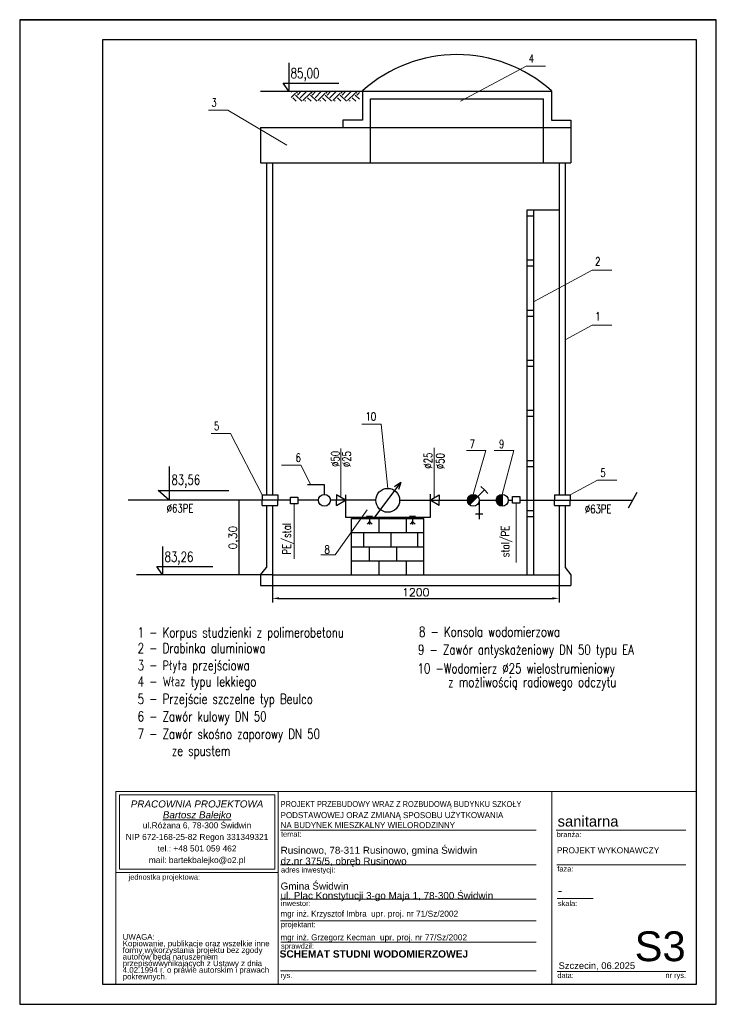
# Model space of a CAD drawing. Extents: x -626 to 6710, y -755 to 2215.
# Tile 3 of 3: x 4610 to 6710, y -755 to 2215. Entities that reach past the tile are written whole.
import ezdxf

# ---------------------------------------------------------------- set-up
doc = ezdxf.new("R2010")
doc.units = 0
doc.header["$LTSCALE"] = 0.1
doc.header["$MEASUREMENT"] = 0
doc.layers.get('0').update_dxf_attribs({"linetype": 'CONTINUOUS'})
doc.layers.get('Defpoints').update_dxf_attribs({"linetype": 'CONTINUOUS'})
for name, color, linetype in [('02_OPIS', 3, 'CONTINUOUS'), ('_odnosniki', 8, 'CONTINUOUS'), ('_TABELA', 7, 'CONTINUOUS'), ('_WodaZ', 4, 'CONTINUOUS'), ('LINIE_TABELI', 7, 'CONTINUOUS'), ('S_RURA', 1, 'CONTINUOUS'), ('STUDNIA', 31, 'CONTINUOUS'), ('TER_ISTN', 8, 'CONTINUOUS')]:
    doc.layers.add(name, color=color, linetype=linetype)
for name, color, linetype, lineweight in [('ARCH TABELA_Nr_Pióra__1', 7, 'CONTINUOUS', 25), ('ARCH TABELA_Nr_Pióra__21', 7, 'CONTINUOUS', 9), ('ARCH TABELA_Nr_Pióra__7', 7, 'CONTINUOUS', 13)]:
    doc.layers.add(name, color=color, linetype=linetype, lineweight=lineweight)
doc.styles.add('GENERATED_STYLE_10', font='ariali.ttf')
doc.styles.add('GENERATED_STYLE_11', font='arialbd.ttf')
doc.styles.add('GENERATED_STYLE_7', font='txt')
doc.styles.add('GENERATED_STYLE_9', font='arial.ttf')
doc.styles.add('ROMANS', font='romans', dxfattribs={"width": 0.8})
doc.styles.get("Standard").update_dxf_attribs({"font": 'txt.shx'})
doc.dimstyles.new('ISO-25', dxfattribs={"dimtxt": 2.5, "dimasz": 2.5, "dimexe": 1.25, "dimexo": 0.625, "dimtad": 1, "dimdec": 4, "dimdsep": 46, "dimtxsty": 'Standard', "dimcen": 2.5, "dimadec": 0, "dimazin": 0, "dimtfac": 1, "dimtdec": 4, "dimtmove": 0, "dimatfit": 3, "dimfxl": 1, "dimtolj": 1, "dimtzin": 0, "dimarcsym": 0})

# ---------------------------------------------------------------- blocks, each defined once
blk = doc.blocks.new('*D18')
at = {"layer": '02_OPIS', "color": 0, "lineweight": -2}
for p, q in [((5299.7, 765.5), (5269.5, 765.5)), ((5270.8, 763.5), (5270.8, 542.5)), ((5299.7, 540.5), (5269.5, 540.5))]:
    blk.add_line(p, q, dxfattribs=at)
at = {"layer": '02_OPIS', "color": 0}
for points in [[(5271.1, 763.5), (5270.4, 763.5), (5270.8, 765.5)], [(5270.4, 542.5), (5271.1, 542.5), (5270.8, 540.5)]]:
    blk.add_solid(points, dxfattribs=at)
at = {"layer": 'Defpoints', "color": 0}
for p in [(5300.3, 765.5), (5270.8, 540.5), (5300.3, 540.5)]:
    blk.add_point(p, dxfattribs=at)
at = {"layer": '02_OPIS', "color": 0, "insert": (5256.1, 653), "char_height": 24, "attachment_point": 5, "rotation": 90}
blk.add_mtext('\\A1;0,30', dxfattribs=at)

msp = doc.modelspace()

# ---------------------------------------------------------------- hatches: boundary and pattern name
at = {"layer": '_WodaZ'}
msp.add_hatch(color=7, dxfattribs=at).paths.add_polyline_path([(6064.39105, 783.54232, 0.4142135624), (6046.39105, 765.54232, 0.4142135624), (6064.39105, 747.54232)])
at = {"layer": 'STUDNIA'}
msp.add_hatch(color=7, dxfattribs=at).paths.add_polyline_path([(5991.07125, 777.16932, 0.6980520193), (5959.34969, 765.51948, 0.2179672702), (5965.58458, 751.89663)])

# ---------------------------------------------------------------- linework, layer by layer
at = {"color": 7}
for p, q in [((5420.78263, 2084.75063), (5420.78263, 1999.29388)), ((5420.78263, 1999.29388), (5403.749, 2024.27876)), ((5403.749, 2024.27876), (5572.16111, 2024.27876)), ((6470.17502, 789.17385), (6443.72126, 741.9108)), ((5040.64463, 625.99907), (5040.64463, 540.54232)), ((5040.64463, 540.54232), (5023.611, 565.5272)), ((5023.611, 565.5272), (5192.02311, 565.5272)), ((5371.80971, 540.54232), (4961.48932, 540.54232))]:
    msp.add_line(p, q, dxfattribs=at)
at = {"layer": '_odnosniki', "color": 7}
for p, q in [((5420.78263, 2084.75063), (5420.78263, 1999.29388)), ((5060.24515, 867.2998), (5060.24515, 765.54232)), ((5027.63824, 795.29303), (5240.49883, 795.29303)), ((5060.24515, 765.54232), (5027.63824, 795.29303)), ((5040.64463, 625.99907), (5040.64463, 540.54232)), ((5371.80971, 562.84051), (5371.80971, 457.25749)), ((6235.80971, 562.84051), (6235.80971, 457.25749)), ((5391.80971, 469.75749), (6215.80971, 469.75749))]:
    msp.add_line(p, q, dxfattribs=at)
at = {"layer": '_odnosniki', "color": 7, "lineweight": 0}
for p, q in [((5938.60265, 1969.13395), (6136.2505, 2075.48721)), ((6136.2505, 2075.48721), (6194.67205, 2075.48721)), ((5179.36552, 1942.85024), (5237.78708, 1942.85024)), ((5237.78708, 1942.85024), (5414.78811, 1836.72198)), ((6159.24473, 1364.23625), (6336.03296, 1459.36506)), ((6336.03296, 1459.36506), (6394.45451, 1459.36506)), ((6253.80971, 1249.41094), (6336.03296, 1293.65483)), ((6336.03296, 1293.65483), (6394.45451, 1293.65483)), ((5641.07493, 994.88984), (5699.49649, 994.88984)), ((5699.49649, 994.88984), (5719.27681, 801.54232)), ((5187.10932, 966.84296), (5245.53088, 966.84296)), ((5245.53088, 966.84296), (5340.58623, 781.60097)), ((5578.22035, 921.63744), (5578.22035, 773.57165)), ((5859.67028, 924.08965), (5859.67028, 773.009)), ((5956.49548, 915.64188), (6014.91704, 915.64188)), ((5977.34969, 783.51948), (6014.91704, 915.64188)), ((6040.62057, 915.77642), (6099.04213, 915.77642)), ((6064.39105, 783.54232), (6099.04213, 915.77642)), ((5398.66408, 871.69794), (5457.08563, 871.69794)), ((5457.08563, 871.69794), (5487.71529, 812.00747)), ((6269.81205, 781.60097), (6352.03529, 825.84486)), ((6352.03529, 825.84486), (6410.45685, 825.84486)), ((5437.22553, 755.34826), (5437.22553, 589.03324)), ((6106.92997, 756.84391), (6106.92997, 578.05283)), ((5561.02191, 600.67243), (5657.07666, 736.40604)), ((5517.20211, 600.67243), (5561.02191, 600.67243))]:
    msp.add_line(p, q, dxfattribs=at)
at = {"layer": '_odnosniki', "color": 252}
msp.add_line((5335.80971, 1999.29388), (5643.08748, 1999.29388), dxfattribs=at)
at = {"layer": '_odnosniki', "color": 7}
for points in [[(5391.80971, 473.09082), (5391.80971, 466.42416), (5371.80971, 469.75749)], [(6215.80971, 473.09082), (6215.80971, 466.42416), (6235.80971, 469.75749)]]:
    msp.add_solid(points, dxfattribs=at)
at = {"layer": '_TABELA', "color": 7}
for p, q in [((4609.8485, 2215.29995), (6709.8485, 2215.29995)), ((6709.8485, 2215.29995), (4609.8485, 2215.29995)), ((4609.8485, 2215.29995), (4609.8485, -754.70005)), ((6709.8485, -754.70005), (6709.8485, 2215.29995)), ((6649.8485, 2154.29995), (4859.8485, 2154.29995)), ((4859.8485, 2154.29995), (4859.8485, -693.70005)), ((6649.8485, -693.70005), (6649.8485, 2154.29995)), ((4859.8485, -693.70005), (6649.8485, -693.70005)), ((4609.8485, -754.70005), (6709.8485, -754.70005))]:
    msp.add_line(p, q, dxfattribs=at)
at = {"layer": 'ARCH TABELA_Nr_Pióra__21', "linetype": 'Continuous'}
for p, q in [((4899.8485, -112.58303), (5389.2102, -112.58303)), ((4899.8485, -693.70005), (4899.8485, -112.58303)), ((4899.8485, -112.58303), (6649.8485, -112.58303)), ((5389.2102, -112.58303), (5389.2102, -693.70005)), ((5389.2102, -357.26388), (5389.2102, -112.58303)), ((6213.67828, -112.58303), (6213.67828, -693.70005)), ((6649.8485, -112.58303), (6649.8485, -693.70005)), ((4910.48679, -346.62558), (4910.48679, -123.22133)), ((4910.48679, -123.22133), (5378.5719, -123.22133)), ((5378.5719, -346.62558), (5378.5719, -123.22133)), ((5389.2102, -693.70005), (5389.2102, -152.58303)), ((5396.4336, -229.58303), (6166.41415, -229.58303)), ((6227.61014, -229.58303), (6617.54482, -229.58303)), ((4910.48679, -346.62558), (5378.5719, -346.62558)), ((5396.4336, -333.58303), (6166.41415, -333.58303)), ((6229.35482, -333.58303), (6617.54482, -333.58303)), ((4899.8485, -357.26388), (5389.2102, -357.26388)), ((5396.4336, -437.58303), (6166.41415, -437.58303)), ((6230.53567, -435.84898), (6338.49844, -435.84898)), ((5396.4336, -502.43982), (6166.41415, -502.43982)), ((5397.50275, -567.2966), (6166.41415, -567.2966)), ((5396.4336, -653.70005), (6166.41415, -653.70005)), ((6230.53567, -655.45935), (6458.71452, -655.45935)), ((6458.71452, -655.45935), (6617.54482, -655.45935)), ((4899.8485, -693.70005), (5389.2102, -693.70005)), ((6649.8485, -693.70005), (5389.2102, -693.70005))]:
    msp.add_line(p, q, dxfattribs=at)
at = {"layer": 'LINIE_TABELI'}
for p, q in [((6709.8485, -754.70005), (6709.8485, 2215.29995)), ((4609.8485, -754.70005), (6709.8485, -754.70005))]:
    msp.add_line(p, q, dxfattribs=at)
at = {"layer": 'S_RURA', "color": 7}
for p, q in [((5426.15641, 765.54232), (4936.73856, 765.54232)), ((5510.35927, 765.54232), (5448.29465, 765.54232)), ((5683.27681, 765.54232), (5546.35927, 765.54232)), ((5755.27681, 765.54232), (5925.91831, 765.54232)), ((5925.91831, 765.54232), (5959.3497, 765.54232)), ((5995.3497, 765.54232), (6046.39156, 765.54232)), ((6082.39105, 765.54232), (6095.64338, 765.54232)), ((6117.78161, 765.54232), (6456.94814, 765.54232))]:
    msp.add_line(p, q, dxfattribs=at)
at = {"layer": 'STUDNIA', "color": 7}
for p, q in [((5643.08748, 2000.32769), (5643.08748, 1912.42155)), ((5643.08748, 1999.5952), (6213.16567, 1999.5952)), ((6188.73305, 1999.29388), (6188.73305, 1999.5952)), ((6213.16567, 2000.32769), (6213.16567, 1912.42155)), ((5667.5201, 1783.9482), (5667.5201, 1976.21194)), ((5667.5201, 1976.21194), (6188.73305, 1976.21194)), ((6188.73305, 1783.9482), (6188.73305, 1976.21194)), ((5584.44344, 1912.42155), (5584.44344, 1890.54232)), ((5643.08748, 1912.42155), (5584.44344, 1912.42155)), ((6213.16567, 1912.42155), (6271.80971, 1912.42155)), ((6271.80971, 1912.42155), (6271.80971, 1890.54232)), ((5335.80971, 1890.54232), (6271.80971, 1890.54232)), ((5335.80971, 1890.54232), (5335.80971, 1783.9482)), ((6271.80971, 1890.54232), (6271.80971, 1783.9482)), ((5335.80971, 1783.9482), (6271.80971, 1783.9482)), ((5353.80971, 1783.9482), (5353.80971, 781.60097)), ((5371.80971, 1783.9482), (5371.80971, 781.60097)), ((6235.80971, 1783.9482), (6235.80971, 781.60097)), ((6253.80971, 1783.9482), (6253.80971, 781.60097)), ((6235.80971, 1640.69084), (6138.38511, 1640.69084)), ((6138.38511, 1640.69084), (6138.38511, 1622.55705)), ((6159.24473, 1640.69084), (6159.24473, 540.54232)), ((6138.38511, 1622.55705), (6138.38511, 540.54232)), ((6159.24473, 1622.55705), (6138.38511, 1622.55705)), ((6159.24473, 1489.56109), (6138.38511, 1489.56109)), ((6138.38511, 1489.56109), (6138.38511, 1471.42729)), ((6159.24473, 1471.42729), (6138.38511, 1471.42729)), ((6159.24473, 1338.43133), (6138.38511, 1338.43133)), ((6138.38511, 1338.43133), (6138.38511, 1320.29753)), ((6159.24473, 1320.29753), (6138.38511, 1320.29753)), ((6138.38511, 1187.30157), (6138.38511, 1169.16778)), ((6159.24473, 1187.30157), (6138.38511, 1187.30157)), ((6159.24473, 1169.16778), (6138.38511, 1169.16778)), ((6159.24473, 1036.17182), (6138.38511, 1036.17182)), ((6138.38511, 1036.17182), (6138.38511, 1018.03802)), ((6159.24473, 1018.03802), (6138.38511, 1018.03802)), ((6159.24473, 885.04206), (6138.38511, 885.04206)), ((6138.38511, 885.04206), (6138.38511, 866.90826)), ((6159.24473, 866.90826), (6138.38511, 866.90826)), ((5528.35927, 812.00747), (5477.16853, 812.00747)), ((5528.35927, 783.54232), (5528.35927, 812.00747)), ((5681.81492, 715.37977), (5758.60101, 819.11244)), ((5758.60101, 819.11244), (5740.12604, 806.62669)), ((5758.60101, 819.11244), (5752.05496, 797.79654)), ((6000.33052, 807.33044), (6010.81994, 796.75221)), ((5340.58623, 781.60097), (5340.58623, 765.54232)), ((5340.58623, 781.60097), (5387.81205, 781.60097)), ((5387.81205, 781.60097), (5387.81205, 765.54232)), ((5564.71168, 781.60097), (5564.71168, 765.54232)), ((5591.72902, 765.54232), (5564.71168, 781.60097)), ((5592.60816, 713.8398), (5592.60816, 782.401)), ((5847.10823, 783.82937), (5847.34422, 713.8398)), ((5847.10823, 765.54232), (5874.12556, 781.60097)), ((5874.12556, 781.60097), (5874.12556, 765.54232)), ((5965.58458, 751.89663), (6010.81994, 796.75221)), ((6010.81994, 796.75221), (6021.30935, 786.17398)), ((6064.39105, 783.54232), (6064.39105, 747.54232)), ((6222.58623, 781.60097), (6222.58623, 765.54232)), ((6222.58623, 781.60097), (6269.81205, 781.60097)), ((6269.81205, 781.60097), (6269.81205, 765.54232)), ((5340.58623, 749.48367), (5340.58623, 765.54232)), ((5340.58623, 749.48367), (5387.81205, 749.48367)), ((5353.80971, 749.48367), (5353.80971, 562.99531)), ((5371.80971, 749.48367), (5371.80971, 540.54232)), ((5387.81205, 749.48367), (5387.81205, 765.54232)), ((5564.71168, 749.48367), (5564.71168, 765.54232)), ((5564.71168, 749.48367), (5591.72902, 765.54232)), ((5874.12556, 749.48367), (5847.10823, 765.54232)), ((5874.12556, 749.48367), (5874.12556, 765.54232)), ((5995.34969, 765.51948), (5995.34969, 708.69367)), ((6222.58623, 749.48367), (6222.58623, 765.54232)), ((6222.58623, 749.48367), (6269.81205, 749.48367)), ((6235.80971, 749.48367), (6235.80971, 540.54232)), ((6253.80971, 749.48367), (6253.80971, 562.99531)), ((6269.81205, 749.48367), (6269.81205, 765.54232)), ((5847.34422, 713.8398), (5592.60816, 713.8398)), ((5655.26304, 717.25263), (5673.53473, 717.25263)), ((5664.39888, 717.25263), (5664.37653, 692.40014)), ((5784.82011, 717.25263), (5803.0918, 717.25263)), ((5793.95595, 717.25263), (5793.9336, 692.40014)), ((5984.03073, 725.2309), (6006.41992, 725.2309)), ((6138.38511, 733.9123), (6138.38511, 715.77851)), ((6159.24473, 733.9123), (6138.38511, 733.9123)), ((6159.24473, 715.77851), (6138.38511, 715.77851)), ((5609.98152, 540.54232), (5609.98152, 710.85814)), ((5609.98152, 710.85814), (5828.57211, 710.85814)), ((5664.51098, 701.63038), (5657.53281, 693.88977)), ((5664.51098, 701.63038), (5672.20724, 693.77292)), ((5692.65939, 710.85814), (5692.65939, 668.27918)), ((5775.33727, 710.85814), (5775.33727, 668.27918)), ((5794.06806, 701.63038), (5787.08989, 693.88977)), ((5794.06806, 701.63038), (5801.76431, 693.77292)), ((5828.57211, 540.54232), (5828.57211, 710.85814)), ((5609.98152, 668.27918), (5828.57211, 668.27918)), ((5645.7802, 668.27918), (5645.7802, 625.70023)), ((5728.45807, 668.27918), (5728.45807, 625.70023)), ((5809.43125, 668.27918), (5809.43125, 625.70023)), ((5609.98152, 625.70023), (5828.57211, 625.70023)), ((5663.21636, 625.70023), (5663.21636, 583.12128)), ((5745.89423, 625.70023), (5745.89423, 583.12128)), ((5609.98152, 583.12128), (5828.57211, 583.12128)), ((5692.65939, 583.12128), (5692.65939, 540.54232)), ((5775.33727, 583.12128), (5775.33727, 540.54232)), ((5335.80971, 540.54232), (5353.80971, 562.99531)), ((5335.80971, 540.54232), (5335.80971, 509.04232)), ((5371.80971, 540.54232), (6235.80971, 540.54232)), ((6253.80971, 562.99531), (6271.80971, 540.54232)), ((6271.80971, 540.54232), (6271.80971, 509.04232)), ((5335.80971, 509.04232), (6271.80971, 509.04232))]:
    msp.add_line(p, q, dxfattribs=at)
for points in [[(5426.15641, 775.29304), (5448.29465, 775.29304), (5448.29465, 755.34826), (5426.15641, 755.34826)], [(6095.64338, 776.78869), (6117.78161, 776.78869), (6117.78161, 756.84391), (6095.64338, 756.84391)]]:
    msp.add_lwpolyline(points, close=True, dxfattribs=at)
for centre, radius in [((5528.35927, 765.54232), 18), ((5719.27681, 765.54232), 36), ((5977.34969, 765.51948), 18), ((6064.39105, 765.54232), 18)]:
    msp.add_circle(centre, radius, dxfattribs=at)
msp.add_arc((5928.12658, 1684.80457), 425.20833, 47.90579067, 132.09420933, dxfattribs=at)
at = {"layer": 'TER_ISTN', "color": 252}
for p, q in [((5427.97423, 1997.1867), (5430.08141, 1999.29388)), ((5427.97423, 1980.34871), (5441.36992, 1993.74441)), ((5446.98258, 1993.74441), (5441.43311, 1999.29388)), ((5446.98258, 1988.13175), (5458.14471, 1999.29388)), ((5455.40157, 1979.71276), (5474.98269, 1999.29388)), ((5463.82056, 1971.29377), (5486.2712, 1993.74441)), ((5491.88386, 1993.74441), (5486.33439, 1999.29388)), ((5491.88386, 1988.13175), (5503.04599, 1999.29388)), ((5500.30285, 1979.71276), (5519.88397, 1999.29388)), ((5508.72184, 1971.29377), (5531.17248, 1993.74441)), ((5536.78514, 1993.74441), (5531.23567, 1999.29388)), ((5536.78514, 1988.13175), (5547.94727, 1999.29388)), ((5545.20413, 1979.71276), (5564.78526, 1999.29388)), ((5553.62312, 1971.29377), (5576.07376, 1993.74441)), ((5581.68642, 1993.74441), (5576.13695, 1999.29388)), ((5581.68642, 1988.13175), (5592.84856, 1999.29388)), ((5590.10541, 1979.71276), (5609.68654, 1999.29388)), ((5598.5244, 1971.29377), (5620.97504, 1993.74441)), ((5626.5877, 1993.74441), (5621.03823, 1999.29388)), ((5626.5877, 1988.13175), (5633.77251, 1995.31655)), ((5443.36981, 1969.29388), (5432.95093, 1979.71276)), ((5460.20779, 1969.29388), (5441.36992, 1988.13175)), ((5471.43311, 1969.29388), (5469.43322, 1971.29377)), ((5488.27109, 1969.29388), (5477.85221, 1979.71276)), ((5505.10907, 1969.29388), (5486.2712, 1988.13175)), ((5516.33439, 1969.29388), (5514.3345, 1971.29377)), ((5533.17237, 1969.29388), (5522.75349, 1979.71276)), ((5550.01035, 1969.29388), (5531.17248, 1988.13175)), ((5561.23567, 1969.29388), (5559.23578, 1971.29377)), ((5578.07365, 1969.29388), (5567.65477, 1979.71276)), ((5594.91163, 1969.29388), (5576.07376, 1988.13175)), ((5606.13695, 1969.29388), (5604.13706, 1971.29377)), ((5622.97493, 1969.29388), (5612.55605, 1979.71276)), ((5633.77251, 1975.33428), (5620.97504, 1988.13175))]:
    msp.add_line(p, q, dxfattribs=at)

# ---------------------------------------------------------------- texts
at = {"layer": '02_OPIS', "color": 7, "style": 'ROMANS', "width": 0.75}
for s, height, p in [('4', 25, (6144.63482, 2085.69578)), ('85,00', 30, (5426.68052, 2038.87337)), ('3', 25, (5187.74985, 1953.05882)), ('2', 25, (6344.41728, 1473.64055)), ('1', 25, (6344.41728, 1307.93032)), ('10', 25, (5652.25076, 1005.88951)), ('5', 25, (5195.49364, 977.05154)), ('7', 25, (5966.43835, 923.16734)), ('9', 25, (6054.7196, 923.14771)), ('6', 25, (5441.6518, 881.90651)), ('83,56', 30, (5067.26806, 812.67154)), ('5', 25, (6360.41961, 836.05344)), ('%%C63PE', 25, (5052.96973, 728.97654)), ('%%C63PE', 25, (6313.5998, 726.86489)), ('8', 25, (5528.73829, 604.68259)), ('83,26', 30, (5046.54252, 580.12181)), ('8 - Konsola wodomierzowa', 30, (5813.75622, 353.98844)), ('1 - Korpus studzienki z polimerobetonu', 30, (4965.35391, 352.22743)), ('2 - Drabinka aluminiowa', 30, (4965.35391, 304.58368)), ('9 - Zawór antyskażeniowy DN 50 typu EA', 30, (5810.72543, 300.11987)), ('3 - Płyta przejściowa ', 30, (4965.35391, 253.01742)), ('10 -Wodomierz %%C25 wielostrumieniowy ', 30, (5809.20318, 243.44149)), ('4 - Właz typu lekkiego ', 30, (4965.35391, 204.04328)), ('z możliwością radiowego odczytu', 30, (5901.57013, 202.24229)), ('5 - Przejście szczelne typ Beulco ', 30, (4965.35391, 151.37107)), ('6 - Zawór kulowy DN 50', 30, (4965.35391, 98.61156)), ('7 - Zawór skośno zaporowy DN 50', 30, (4965.35391, 45.93936)), ('ze spustem', 30, (5068.3727, -5.05189))]:
    msp.add_text(s, height=height, dxfattribs=at).set_placement(p)
for s, p in [('%%C50', (5573.76911, 866.31945)), ('%%C25', (5608.19785, 865.84795)), ('%%C25', (5853.50997, 861.12227)), ('%%C50', (5890.01074, 859.78172)), ('PE/stal', (5427.18924, 601.94949)), ('stal/PE', (6085.84886, 594.00996))]:
    msp.add_text(s, height=25, rotation=90, dxfattribs=at).set_placement(p)
at = {"layer": '_odnosniki', "color": 7, "insert": (5803.80971, 488.00749), "char_height": 24, "attachment_point": 5}
msp.add_mtext('\\A1;1200', dxfattribs=at)
at = {"layer": 'ARCH TABELA_Nr_Pióra__1', "color": 7, "linetype": 'Continuous', "style": 'GENERATED_STYLE_7', "width": 0.9}
msp.add_text('PROJEKT PRZEBUDOWY WRAZ Z ROZBUDOWĄ BUDYNKU SZKOŁY', height=18, dxfattribs=at).set_placement((5396.4336, -159.61124))
at = {"layer": 'ARCH TABELA_Nr_Pióra__1', "color": 7, "linetype": 'Continuous', "style": 'GENERATED_STYLE_7'}
for s, p in [('PODSTAWOWEJ ORAZ ZMIANĄ SPOSOBU UŻYTKOWANIA', (5396.4336, -193.09635)), ('NA BUDYNEK MIESZKALNY WIELORODZINNY', (5396.4336, -223.15935))]:
    msp.add_text(s, height=18, dxfattribs=at).set_placement(p)
at = {"layer": 'ARCH TABELA_Nr_Pióra__1', "linetype": 'Continuous', "insert": (5393.27905, -591.67027), "char_height": 22, "attachment_point": 1, "style": 'GENERATED_STYLE_11'}
msp.add_mtext('SCHEMAT STUDNI WODOMIERZOWEJ', dxfattribs=at)
at = {"layer": 'ARCH TABELA_Nr_Pióra__21', "linetype": 'Continuous', "insert": (5396.4336, -443.71069), "char_height": 21.2765961, "attachment_point": 7, "line_spacing_factor": 0.807442, "style": 'GENERATED_STYLE_9'}
msp.add_mtext('{Gmina Świdwin\\Pul. Plac Konstytucji 3-go Maja 1, 78-300 Świdwin}', dxfattribs=at)
at = {"layer": 'ARCH TABELA_Nr_Pióra__7', "linetype": 'Continuous'}
for s, insert, char_height, attachment_point, line_spacing_factor, style in [('{PRACOWNIA PROJEKTOWA\\P\\LBartosz Balejko}', (5144.52935, -139.71371), 21.2765982, 2, 0.926719, 'GENERATED_STYLE_10'), ('{Rusinowo, 78-311 Rusinowo, gmina Świdwin \\Pdz.nr 375/5, obręb Rusinowo}', (5396.4336, -339.71069), 21.2765961, 7, 0.918867, 'GENERATED_STYLE_9'), ('PROJEKT WYKONAWCZY', (6229.35482, -281.12579), 18, 1, 0.923713, 'GENERATED_STYLE_9')]:
    msp.add_mtext(s, dxfattribs=dict(at, insert=insert, char_height=char_height, attachment_point=attachment_point, line_spacing_factor=line_spacing_factor, style=style))
at = {"layer": 'ARCH TABELA_Nr_Pióra__7', "linetype": 'Continuous', "style": 'GENERATED_STYLE_9'}
for s, insert, char_height, width, attachment_point, line_spacing_factor in [('{ul.Różana 6, 78-300 Świdwin\\PNIP 672-168-25-82 Regon 331349321\\Ptel.: +48 501 059 462\\Pmail: bartekbalejko@o2.pl}', (5144.52935, -205.90929), 18.0851735, 468.0851064, 2, 1.156383), ('{UWAGA:\\PKopiowanie, publikacje oraz wszelkie inne formy wykorzystania projektu bez zgody autorów będą naruszeniem przepisówwynikających z Ustawy z dnia 4.02.1994 r. o prawie autorskim i prawach pokrewnych.}', (4920.35896, -542.72569), 17.0212766, 448.3407782, 1, 0.703415)]:
    msp.add_mtext(s, dxfattribs=dict(at, insert=insert, char_height=char_height, width=width, attachment_point=attachment_point, line_spacing_factor=line_spacing_factor))
for s, insert, char_height, attachment_point in [('sanitarna', (6231.47716, -186.61537), 31.915957, 1), ('{temat:}', (5397.50275, -233.23057), 15.957979, 1), ('{branża:}', (6228.79099, -234.45762), 15.957979, 1), ('{adres inwestycji:}', (5397.50275, -341.19629), 15.9579787, 1), ('{faza:}', (6230.53567, -338.08735), 15.957979, 1), ('{jednostka projektowa:}', (4938.14105, -362.72592), 15.9579787, 1), ('-', (6231.26643, -394.72444), 31.91596, 1), ('{inwestor:}', (5397.50275, -442.08735), 15.9579714, 1), ('{skala:}', (6232.30163, -442.27763), 15.957979, 1), ('{projektant:}', (5397.50275, -506.08735), 15.9579787, 1), ('S3', (6617.54482, -534.60178), 90, 3), ('{sprawdził:}', (5397.71658, -570.94414), 15.9579787, 1), ('Szczecin, 06.2025', (6234.40269, -627.96566), 20.2127554, 1), ('{rys.}', (5395.7102, -659.41507), 15.957979, 1), ('{data:}', (6230.67397, -659.41507), 15.957979, 1), ('{nr rys.}', (6556.75076, -659.10689), 15.957979, 1)]:
    msp.add_mtext(s, dxfattribs=dict(at, insert=insert, char_height=char_height, attachment_point=attachment_point))
at = {"layer": 'ARCH TABELA_Nr_Pióra__7', "color": 0, "linetype": 'Continuous', "char_height": 18, "attachment_point": 1, "style": 'GENERATED_STYLE_7'}
for s, insert, width in [('mgr inż. Krzysztof Imbra  \\fArial|b0|i0|c238;upr. proj. nr 71/Sz/2002', (5396.2102, -472.25046), 759.0746624), ('mgr inż. Grzegorz Kecman  \\fArial|b0|i0|c238;upr. proj. nr 77/Sz/2002', (5396.2102, -543.68359), 737.160071)]:
    msp.add_mtext(s, dxfattribs=dict(at, insert=insert, width=width))

# ---------------------------------------------------------------- dimensions: what is measured, and where the dimension line sits
at = {"layer": '02_OPIS', "color": 7}
dim = msp.add_linear_dim(base=(5270.76764, 540.54232), p1=(5300.32125, 765.54232), p2=(5300.32125, 540.54232), angle=90, text='0,30', dimstyle='ISO-25', override={"dimtxt": 24, "dimasz": 2}, dxfattribs=at)
dim.commit()
dim.dimension.update_dxf_attribs({"geometry": '*D18', "text_midpoint": (5256.14264, 653.04232)})

doc.saveas('drawing.dxf')
